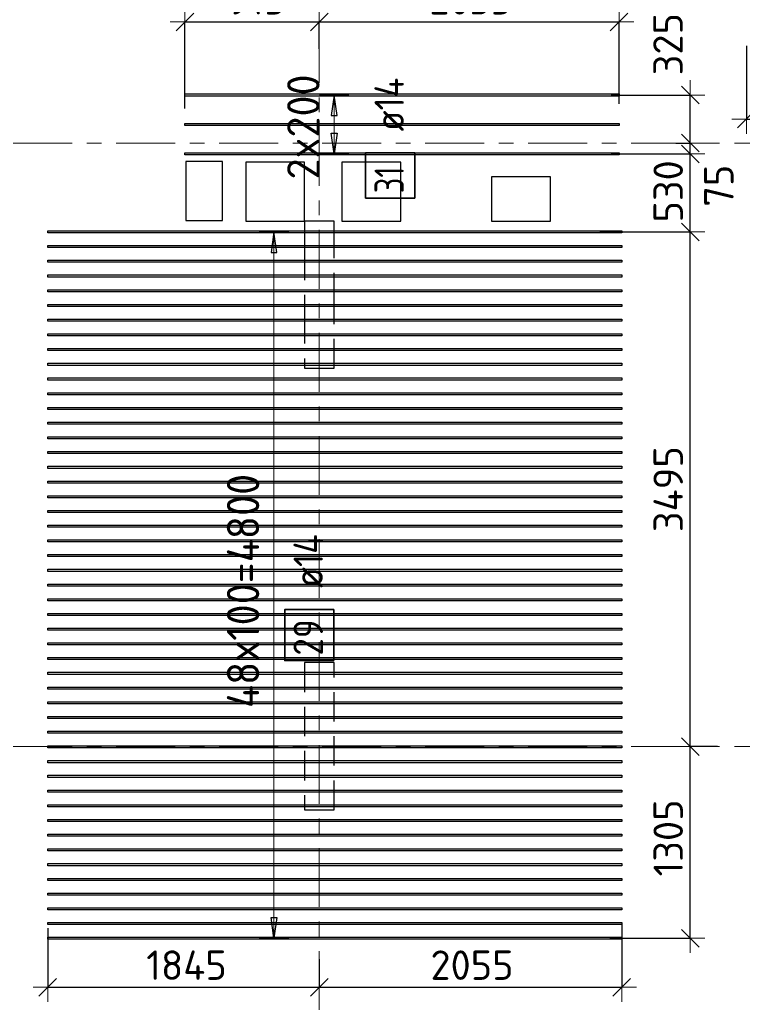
# Model space of a CAD drawing. Header units: metres. Extents: x -38 to 97, y -15 to 21.
# Tile 29 of 82: x 39.41 to 44.32, y 1.55 to 8.24. Entities that reach past the tile are written whole.
import ezdxf

# ---------------------------------------------------------------- set-up
doc = ezdxf.new("R2010")
doc.units = ezdxf.units.M
doc.header["$PDMODE"] = 65
for name, pattern in [('______11', [0.5, 0.4, -0.05, 0, -0.05]), ('______2', [0.27, 0.2, -0.07]), ('______5', [1.1, 0.8, -0.1, 0.1, -0.1])]:
    doc.linetypes.add(name, pattern=pattern)
for name, color, linetype, lineweight in [('XR$2$Осевая линия (1)', 7, '______5', 13), ('XR$3$Перекрытие (1)', 7, 'Continuous', 35), ('XR$3$Размерная линия (1)', 7, 'Continuous', 13)]:
    doc.layers.add(name, color=color, linetype=linetype, lineweight=lineweight)
doc.layers.add('XR$3$Арм.стержн.Доп. Арм верхн.зоны Х', color=7, linetype='Continuous', lineweight=35, true_color=0x8c8cff)
doc.layers.add('XR$5$Стена_ бетон несущ.', color=7, linetype='Continuous', lineweight=70, true_color=0xb4b496)
doc.styles.add('ISOCPEUR', font='txt')
doc.dimstyles.new('DIMSTYLE_3', dxfattribs={"dimtxt": 0.2, "dimasz": 0.2, "dimexe": 0, "dimexo": 0, "dimgap": 0.1, "dimtad": 2, "dimdec": 0, "dimlfac": 1000, "dimrnd": 5, "dimzin": 12, "dimdsep": 46, "dimtxsty": 'ISOCPEUR', "dimblk1": 'ALL_ML_STRICH', "dimblk2": 'ALL_ML_STRICH', "dimsah": 1, "dimcen": 0, "dimclrd": 7, "dimclre": 256, "dimclrt": 7, "dimadec": 0, "dimazin": 0, "dimtfac": 1, "dimtdec": 0, "dimtix": 1, "dimtmove": 2, "dimatfit": 3, "dimfxl": 0, "dimtzin": 0, "dimlwd": 0, "dimlwe": -3, "dimarcsym": 0})
doc.dimstyles.new('DIMSTYLE_6', dxfattribs={"dimtxt": 0.2, "dimasz": 0.2, "dimexe": 0, "dimexo": 0, "dimgap": 0.1, "dimtad": 2, "dimdec": 0, "dimlfac": 1000, "dimrnd": 5, "dimzin": 12, "dimdsep": 46, "dimtxsty": 'ISOCPEUR', "dimblk1": 'ALL_ML_STRICH', "dimblk2": 'ALL_ML_STRICH', "dimsah": 1, "dimcen": 0, "dimclrd": 7, "dimclre": 256, "dimclrt": 7, "dimadec": 0, "dimazin": 0, "dimtfac": 1, "dimtdec": 0, "dimtix": 1, "dimtmove": 2, "dimatfit": 3, "dimfxl": 0, "dimtvp": 1.2, "dimtzin": 0, "dimlwd": 0, "dimlwe": -3, "dimarcsym": 0})
doc.dimstyles.new('DIMSTYLE_7', dxfattribs={"dimtxt": 0.2, "dimasz": 0.2, "dimexe": 0, "dimexo": 0, "dimgap": 0.1, "dimtad": 0, "dimdec": 0, "dimlfac": 1000, "dimrnd": 5, "dimzin": 12, "dimdsep": 46, "dimtxsty": 'ISOCPEUR', "dimblk1": 'ALL_ML_STRICH', "dimblk2": 'ALL_ML_STRICH', "dimsah": 1, "dimcen": 0, "dimclrd": 7, "dimclre": 256, "dimclrt": 7, "dimadec": 0, "dimazin": 0, "dimtfac": 1, "dimtdec": 0, "dimtix": 1, "dimtmove": 2, "dimatfit": 3, "dimfxl": 0, "dimtvp": 1.2, "dimtzin": 0, "dimlwd": 0, "dimlwe": -3, "dimarcsym": 0})

# ---------------------------------------------------------------- blocks, each defined once
blk = doc.blocks.new('ALL_ML_STRICH')
at = {"color": 0, "linetype": 'ByBlock', "lineweight": -2}
for p, q in [((0, -0.5), (0, 0.5)), ((-1, 0), (0.5, 0)), ((-0.3, -0.3), (0.3, 0.3))]:
    blk.add_line(p, q, dxfattribs=at)
blk = doc.blocks.new('*D244')
at = {"layer": 'DEFPOINTS', "color": 7, "linetype": 'Continuous', "lineweight": 13, "transparency": 33554687}
for p in [(40.5369, 8.2241), (41.45, 8.0213), (40.5369, 7.6158)]:
    blk.add_point(p, dxfattribs=at)
at = {"layer": 'XR$3$Размерная линия (1)', "color": 9, "linetype": 'Continuous', "lineweight": -2, "true_color": 0xc7c7c7, "transparency": 33554687}
for p, q in [((40.5369, 7.6358), (40.5369, 8.2241)), ((41.45, 8.0413), (41.45, 8.2241))]:
    blk.add_line(p, q, dxfattribs=at)
at = {"layer": 'XR$3$Размерная линия (1)', "color": 7, "linetype": 'Continuous', "lineweight": -2, "transparency": 33554687}
blk.add_line((40.5369, 8.2241), (41.45, 8.2241), dxfattribs=at)
at = {"layer": 'XR$3$Размерная линия (1)', "color": 7, "linetype": 'Continuous', "lineweight": 13, "transparency": 33554687, "xscale": 0.2, "yscale": 0.2, "zscale": 0.2, "rotation": 180}
blk.add_blockref('ALL_ML_STRICH', (40.5369, 8.2241), dxfattribs=at)
at = {"layer": 'XR$3$Размерная линия (1)', "color": 7, "linetype": 'Continuous', "lineweight": 13, "transparency": 33554687, "xscale": 0.2, "yscale": 0.2, "zscale": 0.2}
blk.add_blockref('ALL_ML_STRICH', (41.45, 8.2241), dxfattribs=at)
at = {"layer": 'XR$3$Размерная линия (1)', "color": 7, "linetype": 'Continuous', "lineweight": 13, "transparency": 33554687, "insert": (41.0234, 8.3741), "char_height": 0.2, "width": 0.6, "attachment_point": 5, "style": 'ISOCPEUR'}
blk.add_mtext('\\A1;{915}', dxfattribs=at)
blk = doc.blocks.new('*D245')
at = {"layer": 'DEFPOINTS', "color": 7, "linetype": 'Continuous', "lineweight": 13, "transparency": 33554687}
for p in [(41.45, 8.2241), (41.45, 8.0213), (43.4869, 7.6462)]:
    blk.add_point(p, dxfattribs=at)
at = {"layer": 'XR$3$Размерная линия (1)', "color": 9, "linetype": 'Continuous', "lineweight": -2, "true_color": 0xc7c7c7, "transparency": 33554687}
for p, q in [((41.45, 8.0413), (41.45, 8.2241)), ((43.4869, 7.6662), (43.4869, 8.2241))]:
    blk.add_line(p, q, dxfattribs=at)
at = {"layer": 'XR$3$Размерная линия (1)', "color": 7, "linetype": 'Continuous', "lineweight": -2, "transparency": 33554687}
blk.add_line((41.45, 8.2241), (43.4869, 8.2241), dxfattribs=at)
at = {"layer": 'XR$3$Размерная линия (1)', "color": 7, "linetype": 'Continuous', "lineweight": 13, "transparency": 33554687, "xscale": 0.2, "yscale": 0.2, "zscale": 0.2, "rotation": 180}
blk.add_blockref('ALL_ML_STRICH', (41.45, 8.2241), dxfattribs=at)
at = {"layer": 'XR$3$Размерная линия (1)', "color": 7, "linetype": 'Continuous', "lineweight": 13, "transparency": 33554687, "xscale": 0.2, "yscale": 0.2, "zscale": 0.2}
blk.add_blockref('ALL_ML_STRICH', (43.4869, 8.2241), dxfattribs=at)
at = {"layer": 'XR$3$Размерная линия (1)', "color": 7, "linetype": 'Continuous', "lineweight": 13, "transparency": 33554687, "insert": (42.4784, 8.3741), "char_height": 0.2, "width": 0.8, "attachment_point": 5, "style": 'ISOCPEUR'}
blk.add_mtext('\\A1;{2035}', dxfattribs=at)
blk = doc.blocks.new('*D246')
at = {"layer": 'DEFPOINTS', "color": 7, "linetype": 'Continuous', "lineweight": 13, "transparency": 33554687}
for p in [(44.175, 3.3), (43.4046, 1.9972), (43.9706, 1.9972)]:
    blk.add_point(p, dxfattribs=at)
at = {"layer": 'XR$3$Размерная линия (1)', "color": 9, "linetype": 'Continuous', "lineweight": -2, "true_color": 0xc7c7c7, "transparency": 33554687}
for p, q in [((44.155, 3.3), (43.9706, 3.3)), ((43.4246, 1.9972), (43.9706, 1.9972))]:
    blk.add_line(p, q, dxfattribs=at)
at = {"layer": 'XR$3$Размерная линия (1)', "color": 7, "linetype": 'Continuous', "lineweight": -2, "transparency": 33554687}
blk.add_line((43.9706, 1.9972), (43.9706, 3.3), dxfattribs=at)
at = {"layer": 'XR$3$Размерная линия (1)', "color": 7, "linetype": 'Continuous', "lineweight": 13, "transparency": 33554687, "xscale": 0.2, "yscale": 0.2, "zscale": 0.2}
for p, rotation in [((43.9706, 3.3), 90), ((43.9706, 1.9972), 270)]:
    blk.add_blockref('ALL_ML_STRICH', p, dxfattribs=dict(at, rotation=rotation))
at = {"layer": 'XR$3$Размерная линия (1)', "color": 7, "linetype": 'Continuous', "lineweight": 13, "transparency": 33554687, "insert": (43.8206, 2.6786), "char_height": 0.2, "width": 0.8, "attachment_point": 5, "rotation": 90, "style": 'ISOCPEUR'}
blk.add_mtext('\\A1;{1305}', dxfattribs=at)
blk = doc.blocks.new('*D247')
at = {"layer": 'DEFPOINTS', "color": 7, "linetype": 'Continuous', "lineweight": 13, "transparency": 33554687}
for p in [(43.337, 6.7972), (43.9706, 3.3), (44.175, 3.3)]:
    blk.add_point(p, dxfattribs=at)
at = {"layer": 'XR$3$Размерная линия (1)', "color": 9, "linetype": 'Continuous', "lineweight": -2, "true_color": 0xc7c7c7, "transparency": 33554687}
for p, q in [((43.357, 6.7972), (43.9706, 6.7972)), ((44.155, 3.3), (43.9706, 3.3))]:
    blk.add_line(p, q, dxfattribs=at)
at = {"layer": 'XR$3$Размерная линия (1)', "color": 7, "linetype": 'Continuous', "lineweight": -2, "transparency": 33554687}
blk.add_line((43.9706, 3.3), (43.9706, 6.7972), dxfattribs=at)
at = {"layer": 'XR$3$Размерная линия (1)', "color": 7, "linetype": 'Continuous', "lineweight": 13, "transparency": 33554687, "xscale": 0.2, "yscale": 0.2, "zscale": 0.2}
for p, rotation in [((43.9706, 6.7972), 90), ((43.9706, 3.3), 270)]:
    blk.add_blockref('ALL_ML_STRICH', p, dxfattribs=dict(at, rotation=rotation))
at = {"layer": 'XR$3$Размерная линия (1)', "color": 7, "linetype": 'Continuous', "lineweight": 13, "transparency": 33554687, "insert": (43.8206, 5.0486), "char_height": 0.2, "width": 0.8, "attachment_point": 5, "rotation": 90, "style": 'ISOCPEUR'}
blk.add_mtext('\\A1;{3495}', dxfattribs=at)
blk = doc.blocks.new('*D248')
at = {"layer": 'DEFPOINTS', "color": 7, "linetype": 'Continuous', "lineweight": 13, "transparency": 33554687}
for p in [(43.4124, 7.3272), (43.337, 6.7972), (43.9706, 6.7972)]:
    blk.add_point(p, dxfattribs=at)
at = {"layer": 'XR$3$Размерная линия (1)', "color": 9, "linetype": 'Continuous', "lineweight": -2, "true_color": 0xc7c7c7, "transparency": 33554687}
for p, q in [((43.4324, 7.3272), (43.9706, 7.3272)), ((43.357, 6.7972), (43.9706, 6.7972))]:
    blk.add_line(p, q, dxfattribs=at)
at = {"layer": 'XR$3$Размерная линия (1)', "color": 7, "linetype": 'Continuous', "lineweight": -2, "transparency": 33554687}
blk.add_line((43.9706, 6.7972), (43.9706, 7.3272), dxfattribs=at)
at = {"layer": 'XR$3$Размерная линия (1)', "color": 7, "linetype": 'Continuous', "lineweight": 13, "transparency": 33554687, "xscale": 0.2, "yscale": 0.2, "zscale": 0.2}
for p, rotation in [((43.9706, 7.3272), 90), ((43.9706, 6.7972), 270)]:
    blk.add_blockref('ALL_ML_STRICH', p, dxfattribs=dict(at, rotation=rotation))
at = {"layer": 'XR$3$Размерная линия (1)', "color": 7, "linetype": 'Continuous', "lineweight": 13, "transparency": 33554687, "insert": (43.8206, 7.0722), "char_height": 0.2, "width": 0.6, "attachment_point": 5, "rotation": 90, "style": 'ISOCPEUR'}
blk.add_mtext('\\A1;{530}', dxfattribs=at)
blk = doc.blocks.new('*D249')
at = {"layer": 'DEFPOINTS', "color": 7, "linetype": 'Continuous', "lineweight": 13, "transparency": 33554687}
for p in [(43.8915, 7.4), (43.4124, 7.3272), (43.9706, 7.3272)]:
    blk.add_point(p, dxfattribs=at)
at = {"layer": 'XR$3$Размерная линия (1)', "color": 9, "linetype": 'Continuous', "lineweight": -2, "true_color": 0xc7c7c7, "transparency": 33554687}
for p, q in [((43.8715, 7.4), (43.9706, 7.4)), ((43.4324, 7.3272), (43.9706, 7.3272))]:
    blk.add_line(p, q, dxfattribs=at)
at = {"layer": 'XR$3$Размерная линия (1)', "color": 7, "linetype": 'Continuous', "lineweight": -2, "transparency": 33554687}
blk.add_line((43.9706, 7.3272), (43.9706, 7.4), dxfattribs=at)
at = {"layer": 'XR$3$Размерная линия (1)', "color": 7, "linetype": 'Continuous', "lineweight": 13, "transparency": 33554687, "xscale": 0.2, "yscale": 0.2, "zscale": 0.2}
for p, rotation in [((43.9706, 7.3272), 270), ((43.9706, 7.4), 90)]:
    blk.add_blockref('ALL_ML_STRICH', p, dxfattribs=dict(at, rotation=rotation))
at = {"layer": 'XR$3$Размерная линия (1)', "color": 7, "linetype": 'Continuous', "lineweight": 13, "transparency": 33554687, "insert": (44.1647, 7.1107), "char_height": 0.2, "width": 0.4, "attachment_point": 5, "rotation": 90, "style": 'ISOCPEUR'}
blk.add_mtext('\\A1;{75}', dxfattribs=at)
blk = doc.blocks.new('*D250')
at = {"layer": 'DEFPOINTS', "color": 7, "linetype": 'Continuous', "lineweight": 13, "transparency": 33554687}
for p in [(43.4124, 7.7272), (43.8915, 7.4), (43.9706, 7.4)]:
    blk.add_point(p, dxfattribs=at)
at = {"layer": 'XR$3$Размерная линия (1)', "color": 9, "linetype": 'Continuous', "lineweight": -2, "true_color": 0xc7c7c7, "transparency": 33554687}
for p, q in [((43.4324, 7.7272), (43.9706, 7.7272)), ((43.8715, 7.4), (43.9706, 7.4))]:
    blk.add_line(p, q, dxfattribs=at)
at = {"layer": 'XR$3$Размерная линия (1)', "color": 7, "linetype": 'Continuous', "lineweight": -2, "transparency": 33554687}
blk.add_line((43.9706, 7.4), (43.9706, 7.7272), dxfattribs=at)
at = {"layer": 'XR$3$Размерная линия (1)', "color": 7, "linetype": 'Continuous', "lineweight": 13, "transparency": 33554687, "xscale": 0.2, "yscale": 0.2, "zscale": 0.2}
for p, rotation in [((43.9706, 7.7272), 90), ((43.9706, 7.4), 270)]:
    blk.add_blockref('ALL_ML_STRICH', p, dxfattribs=dict(at, rotation=rotation))
at = {"layer": 'XR$3$Размерная линия (1)', "color": 7, "linetype": 'Continuous', "lineweight": 13, "transparency": 33554687, "insert": (43.8191, 8.0724), "char_height": 0.2, "width": 0.6, "attachment_point": 5, "rotation": 90, "style": 'ISOCPEUR'}
blk.add_mtext('\\A1;{325}', dxfattribs=at)
blk = doc.blocks.new('*D251')
at = {"layer": 'DEFPOINTS', "color": 7, "linetype": 'Continuous', "lineweight": 13, "transparency": 33554687}
for p in [(39.605, 2.0855), (41.45, 1.8746), (39.605, 1.6643)]:
    blk.add_point(p, dxfattribs=at)
at = {"layer": 'XR$3$Размерная линия (1)', "color": 9, "linetype": 'Continuous', "lineweight": -2, "true_color": 0xc7c7c7, "transparency": 33554687}
for p, q in [((39.605, 2.0655), (39.605, 1.6643)), ((41.45, 1.8546), (41.45, 1.6643))]:
    blk.add_line(p, q, dxfattribs=at)
at = {"layer": 'XR$3$Размерная линия (1)', "color": 7, "linetype": 'Continuous', "lineweight": -2, "transparency": 33554687}
blk.add_line((39.605, 1.6643), (41.45, 1.6643), dxfattribs=at)
at = {"layer": 'XR$3$Размерная линия (1)', "color": 7, "linetype": 'Continuous', "lineweight": 13, "transparency": 33554687, "xscale": 0.2, "yscale": 0.2, "zscale": 0.2, "rotation": 180}
blk.add_blockref('ALL_ML_STRICH', (39.605, 1.6643), dxfattribs=at)
at = {"layer": 'XR$3$Размерная линия (1)', "color": 7, "linetype": 'Continuous', "lineweight": 13, "transparency": 33554687, "xscale": 0.2, "yscale": 0.2, "zscale": 0.2}
blk.add_blockref('ALL_ML_STRICH', (41.45, 1.6643), dxfattribs=at)
at = {"layer": 'XR$3$Размерная линия (1)', "color": 7, "linetype": 'Continuous', "lineweight": 13, "transparency": 33554687, "insert": (40.5475, 1.8143), "char_height": 0.2, "width": 0.8, "attachment_point": 5, "style": 'ISOCPEUR'}
blk.add_mtext('\\A1;{1845}', dxfattribs=at)
blk = doc.blocks.new('*D252')
at = {"layer": 'DEFPOINTS', "color": 7, "linetype": 'Continuous', "lineweight": 13, "transparency": 33554687}
for p in [(43.505, 2.1098), (41.45, 1.8746), (41.45, 1.6643)]:
    blk.add_point(p, dxfattribs=at)
at = {"layer": 'XR$3$Размерная линия (1)', "color": 9, "linetype": 'Continuous', "lineweight": -2, "true_color": 0xc7c7c7, "transparency": 33554687}
for p, q in [((43.505, 2.0898), (43.505, 1.6643)), ((41.45, 1.8546), (41.45, 1.6643))]:
    blk.add_line(p, q, dxfattribs=at)
at = {"layer": 'XR$3$Размерная линия (1)', "color": 7, "linetype": 'Continuous', "lineweight": -2, "transparency": 33554687}
blk.add_line((41.45, 1.6643), (43.505, 1.6643), dxfattribs=at)
at = {"layer": 'XR$3$Размерная линия (1)', "color": 7, "linetype": 'Continuous', "lineweight": 13, "transparency": 33554687, "xscale": 0.2, "yscale": 0.2, "zscale": 0.2, "rotation": 180}
blk.add_blockref('ALL_ML_STRICH', (41.45, 1.6643), dxfattribs=at)
at = {"layer": 'XR$3$Размерная линия (1)', "color": 7, "linetype": 'Continuous', "lineweight": 13, "transparency": 33554687, "xscale": 0.2, "yscale": 0.2, "zscale": 0.2}
blk.add_blockref('ALL_ML_STRICH', (43.505, 1.6643), dxfattribs=at)
at = {"layer": 'XR$3$Размерная линия (1)', "color": 7, "linetype": 'Continuous', "lineweight": 13, "transparency": 33554687, "insert": (42.4875, 1.8143), "char_height": 0.2, "width": 0.8, "attachment_point": 5, "style": 'ISOCPEUR'}
blk.add_mtext('\\A1;{2055}', dxfattribs=at)
blk = doc.blocks.new('*D286')
at = {"layer": 'DEFPOINTS', "color": 7, "linetype": 'Continuous', "lineweight": 13, "transparency": 33554687}
for p in [(44.3523, 8.0816), (45.65, 7.7118), (44.3523, 7.5641)]:
    blk.add_point(p, dxfattribs=at)
at = {"layer": 'XR$3$Размерная линия (1)', "color": 9, "linetype": 'Continuous', "lineweight": -2, "true_color": 0xc7c7c7, "transparency": 33554687}
for p, q in [((44.3523, 8.0616), (44.3523, 7.5641)), ((45.65, 7.6918), (45.65, 7.5641))]:
    blk.add_line(p, q, dxfattribs=at)
at = {"layer": 'XR$3$Размерная линия (1)', "color": 7, "linetype": 'Continuous', "lineweight": -2, "transparency": 33554687}
blk.add_line((44.3523, 7.5641), (45.65, 7.5641), dxfattribs=at)
at = {"layer": 'XR$3$Размерная линия (1)', "color": 7, "linetype": 'Continuous', "lineweight": 13, "transparency": 33554687, "xscale": 0.2, "yscale": 0.2, "zscale": 0.2, "rotation": 180}
blk.add_blockref('ALL_ML_STRICH', (44.3523, 7.5641), dxfattribs=at)
at = {"layer": 'XR$3$Размерная линия (1)', "color": 7, "linetype": 'Continuous', "lineweight": 13, "transparency": 33554687, "xscale": 0.2, "yscale": 0.2, "zscale": 0.2}
blk.add_blockref('ALL_ML_STRICH', (45.65, 7.5641), dxfattribs=at)
at = {"layer": 'XR$3$Размерная линия (1)', "color": 7, "linetype": 'Continuous', "lineweight": 13, "transparency": 33554687, "insert": (45.0312, 7.7141), "char_height": 0.2, "width": 0.8, "attachment_point": 5, "style": 'ISOCPEUR'}
blk.add_mtext('\\A1;{1300}', dxfattribs=at)

msp = doc.modelspace()

# ---------------------------------------------------------------- linework, layer by layer
at = {"layer": 'XR$2$Осевая линия (1)', "color": 253, "linetype": '______11', "lineweight": 13, "true_color": 0xa0a0a0, "transparency": 33554687}
for p, q in [((41.45, -3.39), (41.45, 8.13)), ((-2.63, 7.4), (62.6, 7.4)), ((-2.63, 3.3), (62.6, 3.3))]:
    msp.add_line(p, q, dxfattribs=at)
at = {"layer": 'XR$3$Арм.стержн.Доп. Арм верхн.зоны Х', "color": 253, "linetype": 'Continuous', "lineweight": -3, "true_color": 0xa0a0a0, "transparency": 33554687}
for p, q in [((41.5515, 7.7272), (41.4515, 7.7272)), ((41.5515, 7.7272), (41.6515, 7.7272)), ((41.5515, 7.3272), (41.4515, 7.3272)), ((41.5515, 7.3272), (41.6515, 7.3272)), ((41.1419, 6.7972), (41.0419, 6.7972)), ((41.1419, 6.7972), (41.2419, 6.7972)), ((41.1419, 1.9972), (41.0419, 1.9972)), ((41.1419, 1.9972), (41.2419, 1.9972))]:
    msp.add_line(p, q, dxfattribs=at)
at = {"layer": 'XR$3$Арм.стержн.Доп. Арм верхн.зоны Х', "color": 7, "linetype": 'Continuous', "lineweight": 25, "transparency": 33554687}
for p, q in [((41.5515, 7.7272), (41.5315, 7.5872)), ((41.5715, 7.5872), (41.5515, 7.7272)), ((41.5315, 7.5872), (41.5715, 7.5872)), ((41.5515, 7.3272), (41.5315, 7.4672)), ((41.5315, 7.4672), (41.5715, 7.4672)), ((41.5715, 7.4672), (41.5515, 7.3272)), ((41.1419, 6.7972), (41.1219, 6.6572)), ((41.1619, 6.6572), (41.1419, 6.7972)), ((41.1219, 6.6572), (41.1619, 6.6572)), ((41.1419, 1.9972), (41.1219, 2.1372)), ((41.1219, 2.1372), (41.1619, 2.1372)), ((41.1619, 2.1372), (41.1419, 1.9972))]:
    msp.add_line(p, q, dxfattribs=at)
at = {"layer": 'XR$3$Арм.стержн.Доп. Арм верхн.зоны Х', "color": 7, "linetype": 'Continuous', "lineweight": 13, "transparency": 33554687}
for p, q in [((41.5515, 7.7272), (41.5515, 7.7272)), ((41.5515, 7.3272), (41.5515, 7.7272)), ((41.5515, 7.3272), (41.5515, 7.3272)), ((41.1419, 6.7972), (41.1419, 6.7972)), ((41.1419, 1.9972), (41.1419, 6.7972)), ((41.1419, 1.9972), (41.1419, 1.9972))]:
    msp.add_line(p, q, dxfattribs=at)
at = {"layer": 'XR$3$Арм.стержн.Доп. Арм верхн.зоны Х', "color": 7, "linetype": 'Continuous', "lineweight": 25, "transparency": 33554687}
for points in [[(43.4869, 7.7202), (40.5369, 7.7202), (40.5369, 7.7342), (43.4869, 7.7342), (43.4869, 7.7202)], [(43.4869, 7.5202), (40.5369, 7.5202), (40.5369, 7.5342), (43.4869, 7.5342), (43.4869, 7.5202)], [(43.4869, 7.3202), (40.5369, 7.3202), (40.5369, 7.3342), (43.4869, 7.3342), (43.4869, 7.3202)], [(43.505, 6.7902), (39.605, 6.7902), (39.605, 6.8042), (43.505, 6.8042), (43.505, 6.7902)], [(43.505, 6.6902), (39.605, 6.6902), (39.605, 6.7042), (43.505, 6.7042), (43.505, 6.6902)], [(43.505, 6.5902), (39.605, 6.5902), (39.605, 6.6042), (43.505, 6.6042), (43.505, 6.5902)], [(43.505, 6.4902), (39.605, 6.4902), (39.605, 6.5042), (43.505, 6.5042), (43.505, 6.4902)], [(43.505, 6.3902), (39.605, 6.3902), (39.605, 6.4042), (43.505, 6.4042), (43.505, 6.3902)], [(43.505, 6.2902), (39.605, 6.2902), (39.605, 6.3042), (43.505, 6.3042), (43.505, 6.2902)], [(43.505, 6.1902), (39.605, 6.1902), (39.605, 6.2042), (43.505, 6.2042), (43.505, 6.1902)], [(43.505, 6.0902), (39.605, 6.0902), (39.605, 6.1042), (43.505, 6.1042), (43.505, 6.0902)], [(43.505, 5.9902), (39.605, 5.9902), (39.605, 6.0042), (43.505, 6.0042), (43.505, 5.9902)], [(43.505, 5.8902), (39.605, 5.8902), (39.605, 5.9042), (43.505, 5.9042), (43.505, 5.8902)], [(43.505, 5.7902), (39.605, 5.7902), (39.605, 5.8042), (43.505, 5.8042), (43.505, 5.7902)], [(43.505, 5.6902), (39.605, 5.6902), (39.605, 5.7042), (43.505, 5.7042), (43.505, 5.6902)], [(43.505, 5.5902), (39.605, 5.5902), (39.605, 5.6042), (43.505, 5.6042), (43.505, 5.5902)], [(43.505, 5.4902), (39.605, 5.4902), (39.605, 5.5042), (43.505, 5.5042), (43.505, 5.4902)], [(43.505, 5.3902), (39.605, 5.3902), (39.605, 5.4042), (43.505, 5.4042), (43.505, 5.3902)], [(43.505, 5.2902), (39.605, 5.2902), (39.605, 5.3042), (43.505, 5.3042), (43.505, 5.2902)], [(43.505, 5.1902), (39.605, 5.1902), (39.605, 5.2042), (43.505, 5.2042), (43.505, 5.1902)], [(43.505, 5.0902), (39.605, 5.0902), (39.605, 5.1042), (43.505, 5.1042), (43.505, 5.0902)], [(43.505, 4.9902), (39.605, 4.9902), (39.605, 5.0042), (43.505, 5.0042), (43.505, 4.9902)], [(43.505, 4.8902), (39.605, 4.8902), (39.605, 4.9042), (43.505, 4.9042), (43.505, 4.8902)], [(43.505, 4.7902), (39.605, 4.7902), (39.605, 4.8042), (43.505, 4.8042), (43.505, 4.7902)], [(43.505, 4.6902), (39.605, 4.6902), (39.605, 4.7042), (43.505, 4.7042), (43.505, 4.6902)], [(43.505, 4.5902), (39.605, 4.5902), (39.605, 4.6042), (43.505, 4.6042), (43.505, 4.5902)], [(43.505, 4.4902), (39.605, 4.4902), (39.605, 4.5042), (43.505, 4.5042), (43.505, 4.4902)], [(43.505, 4.3902), (39.605, 4.3902), (39.605, 4.4042), (43.505, 4.4042), (43.505, 4.3902)], [(43.505, 4.2902), (39.605, 4.2902), (39.605, 4.3042), (43.505, 4.3042), (43.505, 4.2902)], [(43.505, 4.1902), (39.605, 4.1902), (39.605, 4.2042), (43.505, 4.2042), (43.505, 4.1902)], [(43.505, 4.0902), (39.605, 4.0902), (39.605, 4.1042), (43.505, 4.1042), (43.505, 4.0902)], [(43.505, 3.9902), (39.605, 3.9902), (39.605, 4.0042), (43.505, 4.0042), (43.505, 3.9902)], [(43.505, 3.8902), (39.605, 3.8902), (39.605, 3.9042), (43.505, 3.9042), (43.505, 3.8902)], [(43.505, 3.7902), (39.605, 3.7902), (39.605, 3.8042), (43.505, 3.8042), (43.505, 3.7902)], [(43.505, 3.6902), (39.605, 3.6902), (39.605, 3.7042), (43.505, 3.7042), (43.505, 3.6902)], [(43.505, 3.5902), (39.605, 3.5902), (39.605, 3.6042), (43.505, 3.6042), (43.505, 3.5902)], [(43.505, 3.4902), (39.605, 3.4902), (39.605, 3.5042), (43.505, 3.5042), (43.505, 3.4902)], [(43.505, 3.3902), (39.605, 3.3902), (39.605, 3.4042), (43.505, 3.4042), (43.505, 3.3902)], [(43.505, 3.2902), (39.605, 3.2902), (39.605, 3.3042), (43.505, 3.3042), (43.505, 3.2902)], [(43.505, 3.1902), (39.605, 3.1902), (39.605, 3.2042), (43.505, 3.2042), (43.505, 3.1902)], [(43.505, 3.0902), (39.605, 3.0902), (39.605, 3.1042), (43.505, 3.1042), (43.505, 3.0902)], [(43.505, 2.9902), (39.605, 2.9902), (39.605, 3.0042), (43.505, 3.0042), (43.505, 2.9902)], [(43.505, 2.8902), (39.605, 2.8902), (39.605, 2.9042), (43.505, 2.9042), (43.505, 2.8902)], [(43.505, 2.7902), (39.605, 2.7902), (39.605, 2.8042), (43.505, 2.8042), (43.505, 2.7902)], [(43.505, 2.6902), (39.605, 2.6902), (39.605, 2.7042), (43.505, 2.7042), (43.505, 2.6902)], [(43.505, 2.5902), (39.605, 2.5902), (39.605, 2.6042), (43.505, 2.6042), (43.505, 2.5902)], [(43.505, 2.4902), (39.605, 2.4902), (39.605, 2.5042), (43.505, 2.5042), (43.505, 2.4902)], [(43.505, 2.3902), (39.605, 2.3902), (39.605, 2.4042), (43.505, 2.4042), (43.505, 2.3902)], [(43.505, 2.2902), (39.605, 2.2902), (39.605, 2.3042), (43.505, 2.3042), (43.505, 2.2902)], [(43.505, 2.1902), (39.605, 2.1902), (39.605, 2.2042), (43.505, 2.2042), (43.505, 2.1902)], [(43.505, 2.0902), (39.605, 2.0902), (39.605, 2.1042), (43.505, 2.1042), (43.505, 2.0902)], [(43.505, 1.9902), (39.605, 1.9902), (39.605, 2.0042), (43.505, 2.0042), (43.505, 1.9902)]]:
    msp.add_lwpolyline(points, dxfattribs=at)
at = {"layer": 'XR$3$Арм.стержн.Доп. Арм верхн.зоны Х', "color": 7, "linetype": 'Continuous', "lineweight": 35, "transparency": 33554687}
for points in [[(42.0981, 7.0267), (42.0981, 7.3333), (41.7647, 7.3333), (41.7647, 7.0267), (42.0981, 7.0267)], [(41.5479, 3.8844), (41.5479, 4.231), (41.2146, 4.231), (41.2146, 3.8844), (41.5479, 3.8844)]]:
    msp.add_lwpolyline(points, dxfattribs=at)
at = {"layer": 'XR$3$Перекрытие (1)', "color": 7, "linetype": 'Continuous', "lineweight": 25, "transparency": 33554687}
for p, q in [((40.543, 7.2752), (40.543, 6.8752)), ((40.793, 7.2752), (40.543, 7.2752)), ((40.793, 6.8752), (40.793, 7.2752)), ((40.9501, 7.2702), (40.9501, 6.8702)), ((41.3501, 7.2702), (40.9501, 7.2702)), ((41.3501, 6.8702), (41.3501, 7.2702)), ((41.6039, 7.2702), (41.6039, 6.8702)), ((42.0039, 7.2702), (41.6039, 7.2702)), ((42.0039, 6.8702), (42.0039, 7.2702)), ((42.62, 7.1702), (42.62, 6.8702)), ((43.02, 7.1702), (42.62, 7.1702)), ((43.02, 6.8702), (43.02, 7.1702)), ((40.543, 6.8752), (40.793, 6.8752)), ((40.9501, 6.8702), (41.3501, 6.8702)), ((41.6039, 6.8702), (42.0039, 6.8702)), ((42.62, 6.8702), (43.02, 6.8702))]:
    msp.add_line(p, q, dxfattribs=at)
at = {"layer": 'XR$5$Стена_ бетон несущ.', "color": 253, "linetype": '______2', "lineweight": -3, "true_color": 0xa0a0a0, "transparency": 33554687}
for p, q in [((41.55, 6.87), (41.35, 6.87)), ((41.35, 6.87), (41.35, 6.67)), ((41.55, 6.67), (41.55, 6.87)), ((41.35, 6.67), (41.35, 6.3176)), ((41.55, 6.3194), (41.55, 6.67)), ((41.35, 6.3176), (41.35, 6.2376)), ((41.55, 6.2394), (41.55, 6.3194)), ((41.35, 6.2376), (41.35, 5.87)), ((41.55, 5.87), (41.55, 6.2394)), ((41.35, 5.87), (41.55, 5.87)), ((41.55, 3.87), (41.35, 3.87)), ((41.35, 3.87), (41.35, 2.87)), ((41.55, 2.87), (41.55, 3.87)), ((41.35, 2.87), (41.55, 2.87))]:
    msp.add_line(p, q, dxfattribs=at)

# ---------------------------------------------------------------- texts
at = {"layer": 'XR$3$Арм.стержн.Доп. Арм верхн.зоны Х', "color": 7, "linetype": 'Continuous', "lineweight": 13, "transparency": 33554687, "char_height": 0.22, "attachment_point": 7, "rotation": 90, "style": 'ISOCPEUR'}
for s, insert, width in [('\\W0.95;2x200', (41.4515, 7.1532), 0.873359), ('\\W0.95;48x100=4800', (41.0419, 3.5612), 1.797355)]:
    msp.add_mtext(s, dxfattribs=dict(at, insert=insert, width=width))
at = {"layer": 'XR$3$Арм.стержн.Доп. Арм верхн.зоны Х', "color": 7, "linetype": 'Continuous', "lineweight": 25, "transparency": 33554687, "char_height": 0.2, "attachment_point": 7, "rotation": 90, "style": 'ISOCPEUR'}
for s, insert, width in [('\\W0.89; ø14 ', (42.0247, 7.3667), 0.769432), ('\\W0.75;31', (42.0247, 7.06), 0.314854), ('\\W0.89; ø14 ', (41.4746, 4.2644), 0.769432), ('\\W0.87;29', (41.4746, 3.9177), 0.367208)]:
    msp.add_mtext(s, dxfattribs=dict(at, insert=insert, width=width))

# ---------------------------------------------------------------- dimensions: what is measured, and where the dimension line sits
at = {"layer": 'XR$3$Размерная линия (1)', "color": 7, "linetype": 'Continuous', "lineweight": 13, "transparency": 33554687}
for base, p1, p2, picture, middle in [((41.45, 8.2241), (40.5369, 7.6358), (41.45, 8.0413), '*D244', (41.0234, 8.3741)), ((43.4869, 8.2241), (41.45, 8.0413), (43.4869, 7.6662), '*D245', (42.4784, 8.3741)), ((45.65, 7.5641), (44.3523, 8.0616), (45.65, 7.6918), '*D286', (45.0312, 7.7141)), ((41.45, 1.6643), (39.605, 2.0655), (41.45, 1.8546), '*D251', (40.5475, 1.8143)), ((43.505, 1.6643), (41.45, 1.8546), (43.505, 2.0898), '*D252', (42.4875, 1.8143))]:
    dim = msp.add_linear_dim(base=base, p1=p1, p2=p2, dimstyle='DIMSTYLE_3', override={"dimpost": '<>', "dimclrd": 7, "dimclre": 9, "dimclrt": 7, "dimlwd": 0, "dimlwe": 65533}, dxfattribs=at)
    dim.commit()
    dim.dimension.update_dxf_attribs({"geometry": picture, "text_midpoint": middle, "dimtype": 160})
for base, p1, p2, dimstyle, picture, middle in [((43.9706, 7.7272), (43.8715, 7.4), (43.4324, 7.7272), 'DIMSTYLE_6', '*D250', (43.8191, 8.0724)), ((43.9706, 7.4), (43.4324, 7.3272), (43.8715, 7.4), 'DIMSTYLE_7', '*D249', (44.1647, 7.1107)), ((43.9706, 7.3272), (43.357, 6.7972), (43.4324, 7.3272), 'DIMSTYLE_6', '*D248', (43.8206, 7.0722)), ((43.9706, 6.7972), (44.155, 3.3), (43.357, 6.7972), 'DIMSTYLE_3', '*D247', (43.8206, 5.0486)), ((43.9706, 3.3), (43.4246, 1.9972), (44.155, 3.3), 'DIMSTYLE_3', '*D246', (43.8206, 2.6786))]:
    dim = msp.add_linear_dim(base=base, p1=p1, p2=p2, angle=90, dimstyle=dimstyle, override={"dimpost": '<>', "dimclrd": 7, "dimclre": 9, "dimclrt": 7, "dimlwd": 0, "dimlwe": 65533}, dxfattribs=at)
    dim.commit()
    dim.dimension.update_dxf_attribs({"geometry": picture, "text_midpoint": middle, "dimtype": 160})

doc.saveas('drawing.dxf')
